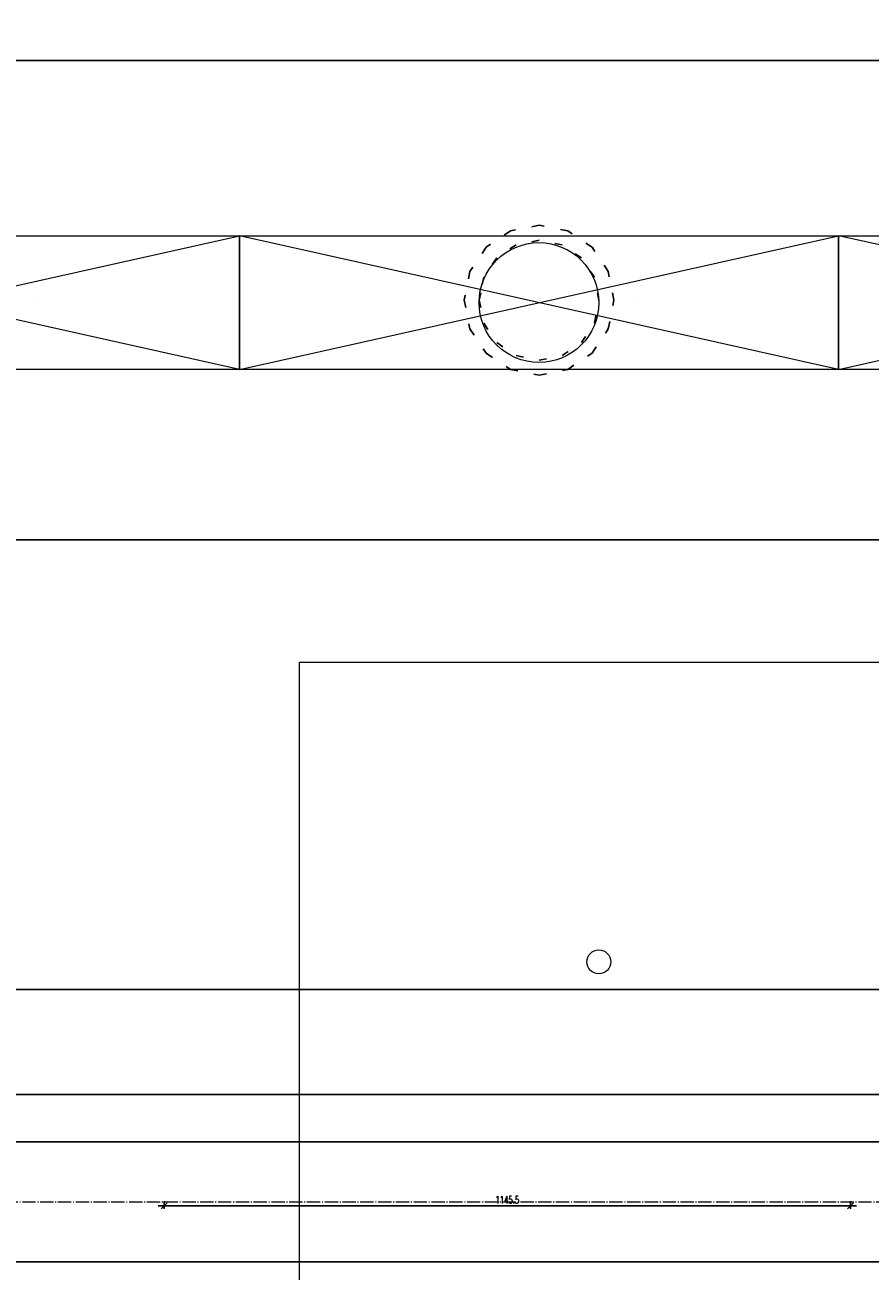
# Model space of a CAD drawing. Header units: centimetres. Extents: x -228435 to 46820, y -89367 to 152985.
# Tile 54 of 256: x -25398 to -23987, y 12384 to 14463. Entities that reach past the tile are written whole.
import ezdxf

# ---------------------------------------------------------------- set-up
doc = ezdxf.new("R2010")
doc.units = ezdxf.units.CM
doc.header["$LTSCALE"] = 50
doc.header["$PDMODE"] = 35
doc.header["$PDSIZE"] = 0.1
for name, pattern in [('01-103-Went PP_poziom-0_5$0$DASHDOT', [25.4, 12.7, -6.35, 0, -6.35]), ('CADVENT_CENTERLINE', [9.9, 7.4, -1, 0.5, -1]), ('CADVENT_HIDDEN', [0.8, 0.25, -0.55]), ('Kondygnacja  -0_5$0$HIDDEN', [9.524999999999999, 6.35, -3.175]), ('Kondygnacja  -0_5$0$HIDDEN2', [4.762499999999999, 3.175, -1.5875])]:
    doc.linetypes.add(name, pattern=pattern)
doc.layers.get('0').update_dxf_attribs({"color": 8})
doc.layers.get('DEFPOINTS').update_dxf_attribs({"color": 8})
for name, color, linetype in [('01-103-Went PP_poziom-0_5$0$L_Nawiew', 250, 'Continuous'), ('01-103-Went PP_poziom-0_5$0$L_oś symetrii', 7, 'Continuous'), ('bgde-nawiewEXP', 250, 'Continuous'), ('bgde-nawiewHIDDEN', 250, 'Continuous'), ('Kondygnacja  -0_5$0$ARCH_KONSTR_POWYŻEJ RZUTU', 8, 'Kondygnacja  -0_5$0$HIDDEN'), ('Kondygnacja  -0_5$0$ARCH_KONSTR_POWYŻEJ RZUTU_IST', 8, 'Kondygnacja  -0_5$0$HIDDEN2')]:
    doc.layers.add(name, color=color, linetype=linetype)
for name, color, linetype, lineweight in [('bgde-nawiewCEN', 7, 'Continuous', 13), ('bgde_nawiewnik', 11, 'Continuous', 5), ('Kondygnacja  -0_5$0$ARCH_INFO_WYMIARY', 8, 'Continuous', 9), ('SU Lampy kwadratowe  -05$0$ARCH_SUFITY_PODWIESZANE', 8, 'Continuous', 9)]:
    doc.layers.add(name, color=color, linetype=linetype, lineweight=lineweight)
doc.styles.add('Kondygnacja  -0_5$0$Romans', font='Romans.shx', dxfattribs={"width": 0.7})
doc.dimstyles.new('Kondygnacja  -0_5$0$Wymiary 1-100', dxfattribs={"dimtxt": 12.0000002, "dimasz": 10, "dimexe": 5, "dimexo": 0, "dimgap": 4, "dimtad": 1, "dimrnd": 0.5, "dimzin": 12, "dimdsep": 46, "dimtxsty": 'Kondygnacja  -0_5$0$Romans', "dimblk": 'Kondygnacja  -0_5$0$_Oblique', "dimcen": 10, "dimdle": 10, "dimclrt": 55, "dimazin": 0, "dimtfac": 1, "dimtmove": 1, "dimatfit": 3, "dimfxl": 8, "dimfxlon": 1, "dimtolj": 1, "dimtzin": 0, "dimarcsym": 0})

# ---------------------------------------------------------------- blocks, each defined once
blk = doc.blocks.new('SU Lampy kwadratowe  -05')
at = {"layer": 'SU Lampy kwadratowe  -05$0$ARCH_SUFITY_PODWIESZANE'}
blk.add_lwpolyline([(9620.000000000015, 5839.999999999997), (9800.000000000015, 5839.999999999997), (9800.000000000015, 5659.999999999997), (9620.000000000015, 5659.999999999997)], close=True, dxfattribs=at)
blk.add_circle((9670.000000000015, 5789.999999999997), 2, dxfattribs=at)
blk = doc.blocks.new('Kondygnacja  -0_5$0$konstrukcja istniejąca -0.5')
at = {"layer": 'Kondygnacja  -0_5$0$ARCH_KONSTR_POWYŻEJ RZUTU_IST', "ltscale": 10}
blk.add_lwpolyline([(8738.004123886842, 5767.894699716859), (9782.004123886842, 5767.894699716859)], dxfattribs=at)
blk = doc.blocks.new('Kondygnacja  -0_5$0$_Oblique')
at = {"color": 0, "linetype": 'ByBlock', "lineweight": -2}
blk.add_line((-0.5, -0.5), (0.5, 0.5), dxfattribs=at)
blk = doc.blocks.new('*D179')
at = {"layer": 'DEFPOINTS', "color": 0}
for p in [(-24020.00000000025, 81900.00000000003), (-25165.56151901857, 12687.77242419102), (-24020.00000000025, 12492.91740124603)]:
    blk.add_point(p, dxfattribs=at)
at = {"layer": 'Kondygnacja  -0_5$0$ARCH_INFO_WYMIARY', "color": 0, "lineweight": -2}
for p, q in [((-25165.56151901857, 12500.91740124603), (-25165.56151901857, 12487.91740124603)), ((-24020.00000000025, 12500.91740124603), (-24020.00000000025, 12487.91740124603)), ((-25175.56151901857, 12492.91740124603), (-24010.00000000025, 12492.91740124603))]:
    blk.add_line(p, q, dxfattribs=at)
at = {"layer": 'Kondygnacja  -0_5$0$ARCH_INFO_WYMIARY', "color": 0, "lineweight": -2, "xscale": 10, "yscale": 10, "zscale": 10, "rotation": 180}
blk.add_blockref('Kondygnacja  -0_5$0$_Oblique', (-25165.56151901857, 12492.91740124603), dxfattribs=at)
at = {"layer": 'Kondygnacja  -0_5$0$ARCH_INFO_WYMIARY', "color": 0, "lineweight": -2, "xscale": 10, "yscale": 10, "zscale": 10}
blk.add_blockref('Kondygnacja  -0_5$0$_Oblique', (-24020.00000000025, 12492.91740124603), dxfattribs=at)
at = {"layer": 'Kondygnacja  -0_5$0$ARCH_INFO_WYMIARY', "color": 55, "insert": (-24592.78075950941, 12502.91740134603), "char_height": 12.0000002, "attachment_point": 5, "style": 'Kondygnacja  -0_5$0$Romans'}
blk.add_mtext('\\A1;1145.5', dxfattribs=at)
blk = doc.blocks.new('*D212')
at = {"layer": 'DEFPOINTS', "color": 0}
for p in [(-30586.30100490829, 81900.00000000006), (-30681.11388123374, 12489.50000000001), (9064.000000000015, 12489.5)]:
    blk.add_point(p, dxfattribs=at)
at = {"layer": 'Kondygnacja  -0_5$0$ARCH_INFO_WYMIARY', "color": 0, "lineweight": -2}
for p, q in [((-30673.11388123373, 81900.00000000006), (-30686.11388123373, 81900.00000000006)), ((-30681.11388123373, 81910.00000000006), (-30681.11388123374, 12479.50000000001)), ((-30673.11388123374, 12489.50000000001), (-30686.11388123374, 12489.50000000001))]:
    blk.add_line(p, q, dxfattribs=at)
at = {"layer": 'Kondygnacja  -0_5$0$ARCH_INFO_WYMIARY', "color": 0, "lineweight": -2, "xscale": 10, "yscale": 10, "zscale": 10}
for p, rotation in [((-30681.11388123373, 81900.00000000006), 90), ((-30681.11388123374, 12489.50000000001), 270)]:
    blk.add_blockref('Kondygnacja  -0_5$0$_Oblique', p, dxfattribs=dict(at, rotation=rotation))
at = {"layer": 'Kondygnacja  -0_5$0$ARCH_INFO_WYMIARY', "color": 55, "insert": (-30691.11388133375, 47194.75000000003), "char_height": 12.0000002, "attachment_point": 5, "rotation": 90, "style": 'Kondygnacja  -0_5$0$Romans'}
blk.add_mtext('\\A1;69410.5', dxfattribs=at)
blk = doc.blocks.new('*D218')
at = {"layer": 'DEFPOINTS', "color": 0}
for p in [(-29180, 78695.00000000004), (-24020.00000000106, 12369.50000000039), (-24020.00000000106, 12070.30454269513)]:
    blk.add_point(p, dxfattribs=at)
at = {"layer": 'Kondygnacja  -0_5$0$ARCH_INFO_WYMIARY', "color": 0, "lineweight": -2}
for p, q in [((-29190, 12070.30454269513), (-24010.00000000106, 12070.30454269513)), ((-29180, 12078.30454269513), (-29180, 12065.30454269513)), ((-24020.00000000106, 12078.30454269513), (-24020.00000000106, 12065.30454269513))]:
    blk.add_line(p, q, dxfattribs=at)
at = {"layer": 'Kondygnacja  -0_5$0$ARCH_INFO_WYMIARY', "color": 0, "lineweight": -2, "xscale": 10, "yscale": 10, "zscale": 10, "rotation": 180}
blk.add_blockref('Kondygnacja  -0_5$0$_Oblique', (-29180, 12070.30454269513), dxfattribs=at)
at = {"layer": 'Kondygnacja  -0_5$0$ARCH_INFO_WYMIARY', "color": 0, "lineweight": -2, "xscale": 10, "yscale": 10, "zscale": 10}
blk.add_blockref('Kondygnacja  -0_5$0$_Oblique', (-24020.00000000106, 12070.30454269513), dxfattribs=at)
at = {"layer": 'Kondygnacja  -0_5$0$ARCH_INFO_WYMIARY', "color": 55, "insert": (-26600.00000000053, 12080.30454279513), "char_height": 12.0000002, "attachment_point": 5, "style": 'Kondygnacja  -0_5$0$Romans'}
blk.add_mtext('\\A1;5160', dxfattribs=at)
blk = doc.blocks.new('A$C066D7839')
at = {"layer": 'bgde_nawiewnik'}
for p, q in [((-50, -11.14999999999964), (-50, 11.15000000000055)), ((-50, 11.15000000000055), (50, 11.15000000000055)), ((-50, -11.14999999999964), (50, 11.15000000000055)), ((50, -11.14999999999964), (-50, 11.15000000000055)), ((50, 11.15000000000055), (50, -11.14999999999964)), ((50, -11.14999999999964), (-50, -11.14999999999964))]:
    blk.add_line(p, q, dxfattribs=at)
blk.add_circle((0, 0), 10, dxfattribs=at)
blk = doc.blocks.new('*U502')
at = {"layer": '01-103-Went PP_poziom-0_5$0$L_oś symetrii', "linetype": '01-103-Went PP_poziom-0_5$0$DASHDOT', "lineweight": -3}
blk.add_line((0.04588248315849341, 2.273736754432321e-13, 0.0180942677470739), (0, 2.273736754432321e-13), dxfattribs=at)
blk = doc.blocks.new('*U509')
at = {"layer": '01-103-Went PP_poziom-0_5$0$L_oś symetrii', "linetype": '01-103-Went PP_poziom-0_5$0$DASHDOT', "lineweight": -3}
blk.add_line((0.04588248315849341, 2.273736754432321e-13, 0.0180942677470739), (1.455191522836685e-11, 2.273736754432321e-13), dxfattribs=at)

msp = doc.modelspace()

# ---------------------------------------------------------------- linework, layer by layer
at = {"layer": 'bgde-nawiewCEN', "linetype": 'CADVENT_CENTERLINE', "ltscale": 0.06}
msp.add_line((-26234.18503455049, 12499.84744993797), (-23696.49796702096, 12499.84744993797), dxfattribs=at)
at = {"layer": 'bgde-nawiewEXP', "linetype": 'Continuous'}
for points in [[(-54602.06075739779, 14403.94699775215), (-12174.81268570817, 14403.94699775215), (-12174.81268570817, 13603.94699775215), (-12164.81268570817, 13603.94699775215), (-12164.81268570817, 14403.94699775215), (-12174.81268570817, 14403.94699775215), (-12174.81268570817, 13603.94699775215)], [(-54602.06075739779, 13603.94699775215), (-12174.81268570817, 13603.94699775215)], [(-26390.18503352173, 12853.74311386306), (-23596.49797405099, 12853.74311386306)]]:
    msp.add_lwpolyline(points, dxfattribs=at)
msp.add_lwpolyline([(-26234.18493455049, 12399.84744993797), (-23696.49806702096, 12399.84744993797), (-23696.49806702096, 12599.84744993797), (-26234.18493455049, 12599.84744993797), (-26234.18493455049, 12407.45949668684)], close=True, dxfattribs=at)
at = {"layer": 'bgde-nawiewHIDDEN', "linetype": 'CADVENT_HIDDEN'}
for points in [[(-24664.76225147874, 14003.94699775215), (-24655.24719304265, 13956.11156870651), (-24628.15059912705, 13915.55865010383), (-24587.5976805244, 13888.46205618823), (-24539.76225147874, 13878.94699775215), (-24491.92682243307, 13888.46205618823), (-24451.37390383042, 13915.55865010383), (-24424.27730991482, 13956.11156870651), (-24414.76225147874, 14003.94699775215), (-24424.27730991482, 14051.78242679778), (-24451.37390383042, 14092.33534540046), (-24491.92682243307, 14119.43193931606), (-24539.76225147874, 14128.94699775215), (-24587.5976805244, 14119.43193931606), (-24628.15059912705, 14092.33534540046), (-24655.24719304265, 14051.78242679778)], [(-24664.76225147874, 14003.94699775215), (-24655.24719304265, 13956.11156870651), (-24628.15059912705, 13915.55865010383), (-24587.5976805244, 13888.46205618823), (-24539.76225147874, 13878.94699775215), (-24491.92682243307, 13888.46205618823), (-24451.37390383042, 13915.55865010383), (-24424.27730991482, 13956.11156870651), (-24414.76225147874, 14003.94699775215), (-24424.27730991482, 14051.78242679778), (-24451.37390383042, 14092.33534540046), (-24491.92682243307, 14119.43193931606), (-24539.76225147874, 14128.94699775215), (-24587.5976805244, 14119.43193931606), (-24628.15059912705, 14092.33534540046), (-24655.24719304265, 14051.78242679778)], [(-24639.76225147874, 14003.94699775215), (-24632.15020472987, 13965.67865451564), (-24610.47292959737, 13933.23631963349), (-24578.03059471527, 13911.55904450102), (-24539.76225147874, 13903.94699775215), (-24501.49390824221, 13911.55904450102), (-24469.05157336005, 13933.23631963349), (-24447.3742982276, 13965.67865451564), (-24439.76225147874, 14003.94699775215), (-24447.3742982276, 14042.21534098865), (-24469.05157336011, 14074.6576758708), (-24501.49390824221, 14096.33495100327), (-24539.76225147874, 14103.94699775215), (-24578.03059471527, 14096.33495100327), (-24610.47292959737, 14074.6576758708), (-24632.15020472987, 14042.21534098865)], [(-24639.76225147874, 14003.94699775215), (-24632.15020472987, 13965.67865451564), (-24610.47292959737, 13933.23631963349), (-24578.03059471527, 13911.55904450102), (-24539.76225147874, 13903.94699775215), (-24501.49390824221, 13911.55904450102), (-24469.05157336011, 13933.23631963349), (-24447.3742982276, 13965.67865451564), (-24439.76225147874, 14003.94699775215), (-24447.3742982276, 14042.21534098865), (-24469.05157336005, 14074.6576758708), (-24501.49390824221, 14096.33495100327), (-24539.76225147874, 14103.94699775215), (-24578.03059471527, 14096.33495100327), (-24610.47292959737, 14074.6576758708), (-24632.15020472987, 14042.21534098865)]]:
    msp.add_lwpolyline(points, close=True, dxfattribs=at)
msp.add_lwpolyline([(-24639.76225147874, 14003.94699775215), (-24632.15020472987, 14042.21534098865)], dxfattribs=at)
at = {"layer": 'bgde-nawiewHIDDEN'}
msp.add_lwpolyline([(-24539.76225147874, 14003.94699775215), (-24539.76225147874, 14003.94699775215)], dxfattribs=at)

# ---------------------------------------------------------------- block references
at = {"layer": '01-103-Went PP_poziom-0_5$0$L_Nawiew', "xscale": 10, "yscale": 10, "zscale": 10}
for p in [(-25539.99999999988, 14000.00000017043, 730), (-24539.99999999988, 14000.00000017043, 730), (-23539.99999999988, 14000.00000017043, 1920)]:
    msp.add_blockref('A$C066D7839', p, dxfattribs=at)
at = {"layer": '01-103-Went PP_poziom-0_5$0$L_Nawiew', "extrusion": (0, -1, 2.220446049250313e-16)}
for name, p in [('*U502', (-25381.92345285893, 80.1368672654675, -14003.96509201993)), ('*U509', (-24592.53641200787, 80.1368672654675, -14003.96509201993)), ('*U502', (-24381.92345285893, 80.1368672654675, -14003.96509201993))]:
    msp.add_blockref(name, p, dxfattribs=at)
at = {"layer": 'Kondygnacja  -0_5$0$ARCH_KONSTR_POWYŻEJ RZUTU', "xscale": 10, "yscale": 10, "zscale": 10}
msp.add_blockref('Kondygnacja  -0_5$0$konstrukcja istniejąca -0.5', (-121140.0000000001, -44999.99999999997), dxfattribs=at)
at = {"layer": 'SU Lampy kwadratowe  -05$0$ARCH_SUFITY_PODWIESZANE', "xscale": 10, "yscale": 10, "zscale": 10}
msp.add_blockref('SU Lampy kwadratowe  -05', (-121140.0000000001, -44999.99999999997), dxfattribs=at)

# ---------------------------------------------------------------- dimensions: what is measured, and where the dimension line sits
at = {"layer": 'Kondygnacja  -0_5$0$ARCH_INFO_WYMIARY'}
dim = msp.add_linear_dim(base=(-30681.11388123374, 12489.50000000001), p1=(-30586.30100490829, 81900.00000000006), p2=(9064.000000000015, 12489.5), angle=90, dimstyle='Kondygnacja  -0_5$0$Wymiary 1-100', dxfattribs=at)
dim.commit()
dim.dimension.update_dxf_attribs({"geometry": '*D212', "text_midpoint": (-30691.11388133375, 47194.75000000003)})
for base, p1, p2, picture, middle in [((-24020.00000000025, 12492.91740124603), (-25165.56151901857, 12687.77242419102), (-24020.00000000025, 81900.00000000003), '*D179', (-24592.78075950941, 12502.91740134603)), ((-24020.00000000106, 12070.30454269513), (-29180, 78695.00000000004), (-24020.00000000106, 12369.50000000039), '*D218', (-26600.00000000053, 12080.30454279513))]:
    dim = msp.add_linear_dim(base=base, p1=p1, p2=p2, dimstyle='Kondygnacja  -0_5$0$Wymiary 1-100', dxfattribs=at)
    dim.commit()
    dim.dimension.update_dxf_attribs({"geometry": picture, "text_midpoint": middle})

doc.saveas('drawing.dxf')
